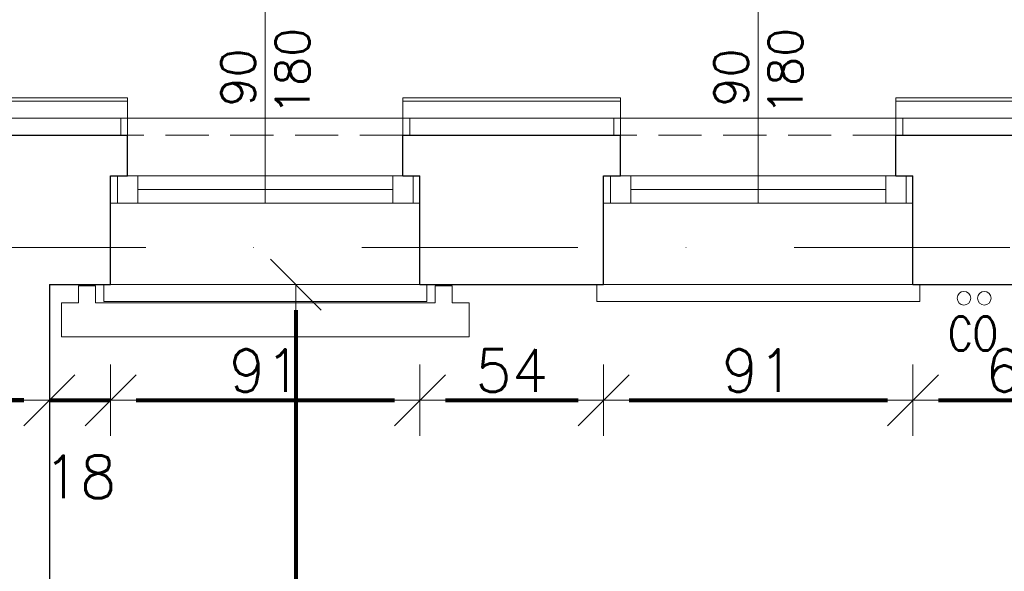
# Model space of a CAD drawing. Header units: metres. Extents: x 7408630 to 15602436, y 5561464 to 13303678.
# Tile 111 of 123: x 7411960 to 7412250, y 5567199 to 5567361. Entities that reach past the tile are written whole.
import ezdxf
from ezdxf.enums import TextEntityAlignment as Align

# ---------------------------------------------------------------- set-up
doc = ezdxf.new("R2010")
doc.units = ezdxf.units.M
doc.header["$MEASUREMENT"] = 0
doc.linetypes.add('DASHDOT', pattern=[25.4, 12.7, -6.35, 0, -6.35])
doc.linetypes.add('HIDDEN', pattern=[9.525, 6.35, -3.175])
for name, color, linetype, lineweight in [('!! 0_ Istn-okna', 6, 'Continuous', 13), ('!! 0_ Istn-sciany', 3, 'Continuous', 30), ('!! 0_ Istn-widok', 1, 'Continuous', 15), ('!! 0_Istn-armatura', 6, 'Continuous', 9), ('!! 0_Istn-cienka', 4, 'Continuous', 9), ('!! 0_Opis_okna', 8, 'Continuous', 15), ('!! 0_Opis_pom', 9, 'Continuous', 13), ('!! 0_Osie', 1, 'DASHDOT', 13), ('!! 1_ tynk zewn  - nowy', 21, 'Continuous', 20), ('!! 1_OPIS POM NOWE', 140, 'Continuous', 5), ('!! 2_ remont Ocieplenie', 4, 'ZIGZAG', 5), ('!! wymiary osi', 250, 'Continuous', 5), ('0-osie-liniA', 14, 'DASHDOT', 5), ('Granica', 112, 'Continuous', 80)]:
    doc.layers.add(name, color=color, linetype=linetype, lineweight=lineweight)
doc.layers.add('!! 0_Istn-grzejniki', color=7, linetype='Continuous', lineweight=0, plot=False)
doc.layers.add('Powierzchnia', color=140, linetype='Continuous', lineweight=5, plot=False)
doc.styles.add('50', font='ROMANS.shx', dxfattribs={"width": 0.8, "oblique": 10, "height": 10})
doc.styles.add('ARCHETYP', font='romans.shx', dxfattribs={"height": 15})
doc.styles.add('ARIAL', font='tahoma.ttf')
doc.styles.add('TXT', font='simplex.shx')
doc.linetypes.add('ZIGZAG', pattern='A,0.00254,-5.08,[131,ltypeshp.shx,S=5.08,R=0,X=-5.08,Y=0],-10.16,[131,ltypeshp.shx,S=5.08,R=180,X=5.08,Y=0],-5.08', length=20.32254)
doc.dimstyles.new('DIM50', dxfattribs={"dimscale": 5, "dimtxt": 2, "dimasz": 1, "dimexe": 0, "dimexo": 0, "dimgap": 0.5, "dimtad": 1, "dimdec": 4, "dimrnd": 0.5, "dimdsep": 46, "dimtxsty": 'TXT', "dimblk": 'TICK1', "dimblk1": 'TICK1', "dimblk2": 'TICK1', "dimsah": 1, "dimcen": 0, "dimse1": 1, "dimse2": 1, "dimclrd": 1, "dimclre": 7, "dimclrt": 9, "dimadec": 0, "dimazin": 0, "dimtfac": 1, "dimtdec": 4, "dimtmove": 2, "dimatfit": 3, "dimldrblk": 'TICK1', "dimfxl": 1, "dimtolj": 1, "dimarcsym": 0})

# ---------------------------------------------------------------- blocks, each defined once
blk = doc.blocks.new('BLOK OSI')
at = {"layer": '0-osie-liniA', "ltscale": 5}
blk.add_lwpolyline([(48639.33021, -194402.0883), (55424.2848, -194402.0883)], dxfattribs=at)
blk = doc.blocks.new('1_ok-opis')
blk.add_line((0, 111.61), (0, 50))
blk.add_circle((0, 128.61), 17)
at = {"style": '50', "oblique": 10, "width": 0.8}
for tag, rotation, p in [('NR', 90, (0, 128.61)), ('NR', 270, (0, 128.61)), ('SZEROKOŚĆ', 90, (-8, 78.29)), ('SZEROKOŚĆ', 270, (8, 78.29)), ('WYSOKOŚĆ', 270, (-8, 78.29)), ('WYSOKOŚĆ', 90, (8, 78.29))]:
    blk.add_attdef(tag, text='', height=10, rotation=rotation, dxfattribs=at).set_placement(p, align=Align.MIDDLE)
blk = doc.blocks.new('TICK1')
at = {"color": 0}
for p, q in [((0, -1.4), (0, 1.4)), ((0, 0), (-1, 0))]:
    blk.add_line(p, q, dxfattribs=at)
at = {"color": 2}
blk.add_line((-1, -1), (1, 1), dxfattribs=at)
blk = doc.blocks.new('*D534')
at = {"layer": '!! wymiary osi', "color": 1, "lineweight": -2, "transparency": 16777216}
blk.add_line((72551.92, -194385.62), (72635.92, -194385.62), dxfattribs=at)
at = {"layer": 'DEFPOINTS', "color": 0, "transparency": 16777216}
for p in [(72544.42, -194351.59), (72643.42, -194351.59), (72643.42, -194385.62)]:
    blk.add_point(p, dxfattribs=at)
at = {"layer": '!! wymiary osi', "color": 1, "lineweight": -2, "transparency": 16777216, "xscale": 7.5, "yscale": 7.5, "zscale": 7.5, "rotation": 180}
blk.add_blockref('TICK1', (72544.42, -194385.62), dxfattribs=at)
at = {"layer": '!! wymiary osi', "color": 1, "lineweight": -2, "transparency": 16777216, "xscale": 7.5, "yscale": 7.5, "zscale": 7.5}
blk.add_blockref('TICK1', (72643.42, -194385.62), dxfattribs=at)
at = {"layer": '!! wymiary osi', "color": 9, "transparency": 16777216, "insert": (72593.92, -194376.87), "char_height": 12.5, "attachment_point": 5, "style": 'TXT'}
blk.add_mtext('\\A1;99', dxfattribs=at)
blk = doc.blocks.new('*D535')
at = {"layer": '!! wymiary osi', "color": 1, "lineweight": -2, "transparency": 16777216}
for p, q in [((72635.92, -194385.62), (72628.42, -194385.62)), ((72643.42, -194385.62), (72661.42, -194385.62)), ((72668.92, -194385.62), (72676.42, -194385.62))]:
    blk.add_line(p, q, dxfattribs=at)
at = {"layer": 'DEFPOINTS', "color": 0, "transparency": 16777216}
for p in [(72643.42, -194351.59), (72661.42, -194351.59), (72661.42, -194385.62)]:
    blk.add_point(p, dxfattribs=at)
at = {"layer": '!! wymiary osi', "color": 1, "lineweight": -2, "transparency": 16777216, "xscale": 7.5, "yscale": 7.5, "zscale": 7.5}
blk.add_blockref('TICK1', (72643.42, -194385.62), dxfattribs=at)
at = {"layer": '!! wymiary osi', "color": 1, "lineweight": -2, "transparency": 16777216, "xscale": 7.5, "yscale": 7.5, "zscale": 7.5, "rotation": 180}
blk.add_blockref('TICK1', (72661.42, -194385.62), dxfattribs=at)
at = {"layer": '!! wymiary osi', "color": 9, "transparency": 16777216, "insert": (72652.42, -194408.12), "char_height": 12.5, "attachment_point": 5, "style": 'TXT'}
blk.add_mtext('\\A1;18', dxfattribs=at)
blk = doc.blocks.new('*D536')
at = {"layer": '!! wymiary osi', "color": 1, "lineweight": -2, "transparency": 16777216}
blk.add_line((72668.92, -194385.62), (72744.92, -194385.62), dxfattribs=at)
at = {"layer": 'DEFPOINTS', "color": 0, "transparency": 16777216}
for p in [(72661.42, -194351.59), (72752.42, -194351.59), (72752.42, -194385.62)]:
    blk.add_point(p, dxfattribs=at)
at = {"layer": '!! wymiary osi', "color": 1, "lineweight": -2, "transparency": 16777216, "xscale": 7.5, "yscale": 7.5, "zscale": 7.5, "rotation": 180}
blk.add_blockref('TICK1', (72661.42, -194385.62), dxfattribs=at)
at = {"layer": '!! wymiary osi', "color": 1, "lineweight": -2, "transparency": 16777216, "xscale": 7.5, "yscale": 7.5, "zscale": 7.5}
blk.add_blockref('TICK1', (72752.42, -194385.62), dxfattribs=at)
at = {"layer": '!! wymiary osi', "color": 9, "transparency": 16777216, "insert": (72706.92, -194376.87), "char_height": 12.5, "attachment_point": 5, "style": 'TXT'}
blk.add_mtext('\\A1;91', dxfattribs=at)
blk = doc.blocks.new('*D537')
at = {"layer": '!! wymiary osi', "color": 1, "lineweight": -2, "transparency": 16777216}
blk.add_line((72759.92, -194385.62), (72798.92, -194385.62), dxfattribs=at)
at = {"layer": 'DEFPOINTS', "color": 0, "transparency": 16777216}
for p in [(72752.42, -194351.59), (72806.42, -194351.59), (72806.42, -194385.62)]:
    blk.add_point(p, dxfattribs=at)
at = {"layer": '!! wymiary osi', "color": 1, "lineweight": -2, "transparency": 16777216, "xscale": 7.5, "yscale": 7.5, "zscale": 7.5, "rotation": 180}
blk.add_blockref('TICK1', (72752.42, -194385.62), dxfattribs=at)
at = {"layer": '!! wymiary osi', "color": 1, "lineweight": -2, "transparency": 16777216, "xscale": 7.5, "yscale": 7.5, "zscale": 7.5}
blk.add_blockref('TICK1', (72806.42, -194385.62), dxfattribs=at)
at = {"layer": '!! wymiary osi', "color": 9, "transparency": 16777216, "insert": (72779.42, -194376.87), "char_height": 12.5, "attachment_point": 5, "style": 'TXT'}
blk.add_mtext('\\A1;54', dxfattribs=at)
blk = doc.blocks.new('*D538')
at = {"layer": '!! wymiary osi', "color": 1, "lineweight": -2, "transparency": 16777216}
blk.add_line((72813.92, -194385.62), (72889.92, -194385.62), dxfattribs=at)
at = {"layer": 'DEFPOINTS', "color": 0, "transparency": 16777216}
for p in [(72806.42, -194351.59), (72897.42, -194351.59), (72897.42, -194385.62)]:
    blk.add_point(p, dxfattribs=at)
at = {"layer": '!! wymiary osi', "color": 1, "lineweight": -2, "transparency": 16777216, "xscale": 7.5, "yscale": 7.5, "zscale": 7.5, "rotation": 180}
blk.add_blockref('TICK1', (72806.42, -194385.62), dxfattribs=at)
at = {"layer": '!! wymiary osi', "color": 1, "lineweight": -2, "transparency": 16777216, "xscale": 7.5, "yscale": 7.5, "zscale": 7.5}
blk.add_blockref('TICK1', (72897.42, -194385.62), dxfattribs=at)
at = {"layer": '!! wymiary osi', "color": 9, "transparency": 16777216, "insert": (72851.92, -194376.87), "char_height": 12.5, "attachment_point": 5, "style": 'TXT'}
blk.add_mtext('\\A1;91', dxfattribs=at)
blk = doc.blocks.new('*D539')
at = {"layer": '!! wymiary osi', "color": 1, "lineweight": -2, "transparency": 16777216}
blk.add_line((72904.92, -194385.62), (72953.92, -194385.62), dxfattribs=at)
at = {"layer": 'DEFPOINTS', "color": 0, "transparency": 16777216}
for p in [(72897.42, -194351.59), (72961.42, -194351.59), (72961.42, -194385.62)]:
    blk.add_point(p, dxfattribs=at)
at = {"layer": '!! wymiary osi', "color": 1, "lineweight": -2, "transparency": 16777216, "xscale": 7.5, "yscale": 7.5, "zscale": 7.5, "rotation": 180}
blk.add_blockref('TICK1', (72897.42, -194385.62), dxfattribs=at)
at = {"layer": '!! wymiary osi', "color": 1, "lineweight": -2, "transparency": 16777216, "xscale": 7.5, "yscale": 7.5, "zscale": 7.5}
blk.add_blockref('TICK1', (72961.42, -194385.62), dxfattribs=at)
at = {"layer": '!! wymiary osi', "color": 9, "transparency": 16777216, "insert": (72929.42, -194376.87), "char_height": 12.5, "attachment_point": 5, "style": 'TXT'}
blk.add_mtext('\\A1;64', dxfattribs=at)
blk = doc.blocks.new('*D574')
at = {"layer": '!! wymiary osi', "color": 1, "lineweight": -2, "transparency": 16777216}
blk.add_line((72551.92, -193783.29), (72635.92, -193783.29), dxfattribs=at)
at = {"layer": 'DEFPOINTS', "color": 0, "transparency": 16777216}
for p in [(72643.42, -193783.29), (72544.42, -194351.59), (72643.42, -194351.59)]:
    blk.add_point(p, dxfattribs=at)
at = {"layer": '!! wymiary osi', "color": 1, "lineweight": -2, "transparency": 16777216, "xscale": 7.5, "yscale": 7.5, "zscale": 7.5, "rotation": 180}
blk.add_blockref('TICK1', (72544.42, -193783.29), dxfattribs=at)
at = {"layer": '!! wymiary osi', "color": 1, "lineweight": -2, "transparency": 16777216, "xscale": 7.5, "yscale": 7.5, "zscale": 7.5}
blk.add_blockref('TICK1', (72643.42, -193783.29), dxfattribs=at)
at = {"layer": '!! wymiary osi', "color": 9, "transparency": 16777216, "insert": (72593.92, -193774.54), "char_height": 12.5, "attachment_point": 5, "style": 'TXT'}
blk.add_mtext('\\A1;99', dxfattribs=at)
blk = doc.blocks.new('*D575')
at = {"layer": '!! wymiary osi', "color": 1, "lineweight": -2, "transparency": 16777216}
blk.add_line((72650.92, -193783.29), (72937.92, -193783.29), dxfattribs=at)
at = {"layer": 'DEFPOINTS', "color": 0, "transparency": 16777216}
for p in [(72945.42, -193783.29), (72643.42, -194351.59), (72945.42, -194351.59)]:
    blk.add_point(p, dxfattribs=at)
at = {"layer": '!! wymiary osi', "color": 1, "lineweight": -2, "transparency": 16777216, "xscale": 7.5, "yscale": 7.5, "zscale": 7.5, "rotation": 180}
blk.add_blockref('TICK1', (72643.42, -193783.29), dxfattribs=at)
at = {"layer": '!! wymiary osi', "color": 1, "lineweight": -2, "transparency": 16777216, "xscale": 7.5, "yscale": 7.5, "zscale": 7.5}
blk.add_blockref('TICK1', (72945.42, -193783.29), dxfattribs=at)
at = {"layer": '!! wymiary osi', "color": 9, "transparency": 16777216, "insert": (72794.42, -193774.54), "char_height": 12.5, "attachment_point": 5, "style": 'TXT'}
blk.add_mtext('\\A1;302', dxfattribs=at)
blk = doc.blocks.new('*D596')
at = {"layer": '!! wymiary osi', "color": 1, "lineweight": -2, "transparency": 16777216}
blk.add_line((72715.9, -194359.09), (72715.9, -194632.09), dxfattribs=at)
at = {"layer": 'DEFPOINTS', "color": 0, "transparency": 16777216}
for p in [(72662.76, -194351.59), (72662.76, -194639.59), (72715.9, -194639.59)]:
    blk.add_point(p, dxfattribs=at)
at = {"layer": '!! wymiary osi', "color": 1, "lineweight": -2, "transparency": 16777216, "xscale": 7.5, "yscale": 7.5, "zscale": 7.5}
for p, rotation in [((72715.9, -194351.59), 90), ((72715.9, -194639.59), 270)]:
    blk.add_blockref('TICK1', p, dxfattribs=dict(at, rotation=rotation))
at = {"layer": '!! wymiary osi', "color": 9, "transparency": 16777216, "insert": (72707.15, -194495.59), "char_height": 12.5, "attachment_point": 5, "rotation": 90, "style": 'TXT'}
blk.add_mtext('\\A1;288', dxfattribs=at)
blk = doc.blocks.new('A$C9c944097')
at = {"layer": '!! 0_ Istn-okna'}
for points in [[(1284.5, 58.52787), (1375.5, 58.52787)], [(1429.5, 58.52787), (1520.5, 58.52787)], [(1292.5, 54.52787), (1367.5, 54.52787)], [(1437.5, 54.52787), (1512.5, 54.52787)], [(1284.5, 50.52787), (1375.5, 50.52787)], [(1429.5, 50.52787), (1520.5, 50.52787)]]:
    blk.add_lwpolyline(points, dxfattribs=at)
for points in [[(1286.5, 58.52787), (1292.5, 58.52787), (1292.5, 50.52787), (1286.5, 50.52787)], [(1367.5, 58.52787), (1373.5, 58.52787), (1373.5, 50.52787), (1367.5, 50.52787)], [(1431.5, 58.52787), (1437.5, 58.52787), (1437.5, 50.52787), (1431.5, 50.52787)], [(1512.5, 58.52787), (1518.5, 58.52787), (1518.5, 50.52787), (1512.5, 50.52787)]]:
    blk.add_lwpolyline(points, close=True, dxfattribs=at)
at = {"layer": '!! 0_ Istn-sciany'}
for points in [[(1222.5, 70.52787), (1289.5, 70.52787)], [(1289.5, 58.52787), (1289.5, 70.52787)], [(1370.5, 70.52787), (1434.5, 70.52787)], [(1370.5, 58.52787), (1370.5, 70.52787)], [(1434.5, 58.52787), (1434.5, 70.52787)], [(1515.5, 70.52787), (1589.5, 70.52787)], [(1515.5, 58.52787), (1515.5, 70.52787)], [(1284.5, 58.52787), (1289.5, 58.52787)], [(1284.5, 26.52787), (1284.5, 58.52787)], [(1370.5, 58.52787), (1375.5, 58.52787)], [(1375.5, 26.52787), (1375.5, 58.52787)], [(1429.5, 58.52787), (1434.5, 58.52787)], [(1429.5, 26.52787), (1429.5, 58.52787)], [(1515.5, 58.52787), (1520.5, 58.52787)], [(1520.5, 26.52787), (1520.5, 58.52787)], [(1266.5, 26.52787), (1284.5, 26.52787)], [(1266.5, 26.52787), (1266.5, -261.47213)], [(1375.5, 26.52787), (1429.5, 26.52787)], [(1520.5, 26.52787), (1568.5, 26.52787)]]:
    blk.add_lwpolyline(points, dxfattribs=at)
at = {"layer": '!! 0_ Istn-widok'}
for points in [[(1372.5, 75.52787), (1287.5, 75.52787)], [(1287.5, 70.52787), (1287.5, 75.52787)], [(1372.5, 70.52787), (1372.5, 75.52787)], [(1517.5, 75.52787), (1432.5, 75.52787)], [(1432.5, 70.52787), (1432.5, 75.52787)], [(1517.5, 70.52787), (1517.5, 75.52787)], [(1282.5, 26.52787), (1282.5, 21.52787)], [(1377.5, 26.52787), (1377.5, 21.52787)], [(1427.5, 26.52787), (1427.5, 21.52787)], [(1522.5, 26.52787), (1522.5, 21.52787)], [(1282.5, 21.52787), (1377.5, 21.52787)], [(1427.5, 21.52787), (1522.5, 21.52787)]]:
    blk.add_lwpolyline(points, dxfattribs=at)
at = {"layer": '!! 0_Istn-armatura'}
for centre in [(1535.5, 22.52787), (1541.5, 22.52787)]:
    blk.add_circle(centre, 2, dxfattribs=at)
at = {"layer": '!! 0_Istn-cienka', "linetype": 'HIDDEN', "ltscale": 2}
for points in [[(1370.5, 70.52787), (1289.5, 70.52787)], [(1515.5, 70.52787), (1434.5, 70.52787)], [(1284.5, 26.52787), (1375.5, 26.52787)], [(1429.5, 26.52787), (1520.5, 26.52787)]]:
    blk.add_lwpolyline(points, dxfattribs=at)
at = {"layer": '!! 0_Istn-grzejniki'}
blk.add_lwpolyline([(1385, 26.16489), (1385, 21.16489), (1390, 21.16489), (1390, 11.16489), (1270, 11.16489), (1270, 21.16489), (1275, 21.16489), (1275, 26.16489), (1280, 26.16489), (1280, 21.16489), (1380, 21.16489), (1380, 26.16489)], close=True, dxfattribs=at)
at = {"layer": '!! 1_ tynk zewn  - nowy'}
for points in [[(1143.5, 81.52787), (1289.5, 81.52787)], [(1289.5, 81.52787), (1289.5, 70.52787)], [(1370.5, 81.52787), (1434.5, 81.52787)], [(1370.5, 81.52787), (1370.5, 70.52787)], [(1434.5, 81.52787), (1434.5, 70.52787)], [(1515.5, 81.52787), (1589.5, 81.52787)], [(1515.5, 81.52787), (1515.5, 70.52787)], [(1143.5, 80.52787), (1289.5, 80.52787)], [(1370.5, 80.52787), (1434.5, 80.52787)], [(1515.5, 80.52787), (1589.5, 80.52787)]]:
    blk.add_lwpolyline(points, dxfattribs=at)
at = {"layer": '!! 2_ remont Ocieplenie', "linetype": 'ZIGZAG', "ltscale": 0.75}
for points in [[(1143.5, 75.52787), (1289.5, 75.52787)], [(1370.5, 75.52787), (1434.5, 75.52787)], [(1515.5, 75.52787), (1589.5, 75.52787)]]:
    blk.add_lwpolyline(points, dxfattribs=at)
at = {"layer": 'Powierzchnia'}
blk.add_lwpolyline([(1266.5, -261.47213), (1568.5, -261.47213), (1568.5, 26.52787), (1266.5, 26.52787)], close=True, dxfattribs=at)
at = {"layer": '!! 0_Opis_okna'}
ref = blk.add_blockref('1_ok-opis', (1330, 0.52787), dxfattribs=at)
ref.add_attrib('WYSOKOŚĆ', '180', dxfattribs={"layer": '0', "height": 10, "rotation": 90, "style": 'ARCHETYP'}).set_placement((1338, 89.24828), align=Align.MIDDLE)
ref.add_attrib('SZEROKOŚĆ', '90', dxfattribs={"layer": '0', "height": 10, "rotation": 90, "style": 'ARCHETYP'}).set_placement((1322, 87.47483), align=Align.MIDDLE)
ref.add_attrib('NR', 'O2,2', dxfattribs={"layer": '0', "height": 12, "rotation": 90, "style": 'ARCHETYP'}).set_placement((1330, 137.42932), align=Align.MIDDLE)
ref = blk.add_blockref('1_ok-opis', (1475, 0.52787), dxfattribs=at)
ref.add_attrib('WYSOKOŚĆ', '180', dxfattribs={"layer": '0', "height": 10, "rotation": 90, "style": 'ARCHETYP'}).set_placement((1483, 89.24828), align=Align.MIDDLE)
ref.add_attrib('SZEROKOŚĆ', '90', dxfattribs={"layer": '0', "height": 10, "rotation": 90, "style": 'ARCHETYP'}).set_placement((1467, 87.47483), align=Align.MIDDLE)
ref.add_attrib('NR', 'O2,2', dxfattribs={"layer": '0', "height": 12, "rotation": 90, "style": 'ARCHETYP'}).set_placement((1475, 137.42932), align=Align.MIDDLE)
at = {"layer": '!! 0_Osie'}
blk.add_blockref('BLOK OSI', (-48933.21142, 194439.57635), dxfattribs=at)
at = {"layer": '!! 0_Istn-armatura', "style": 'ARCHETYP', "width": 0.8}
blk.add_text('CO', height=10, rotation=0, dxfattribs=at).set_placement((1530.82499, 7.10786))
at = {"layer": '!! 0_Opis_pom', "ltscale": 0.7, "style": 'ARIAL'}
for tag, p in [('B2,14', (2497.12282, -23.97252)), ('B2,12', (1965.56932, -35.77631)), ('B2,11', (1692.08817, -60.77765)), ('B2,16', (3818.15438, -63.71828)), ('B2,19.1', (5324.74708, -87.92078)), ('B2,17', (4129.82322, -93.25972)), ('B2,15', (3189.46558, -109.69496)), ('B2,10', (1351.71035, -111.25665)), ('B2,13', (2272.99389, -121.89624)), ('A2,5', (1075.52681, -127.78965)), ('B2,18', (4545.51277, -234.12017)), ('B2,19', (5775.76711, -239.42159)), ('A2,4', (318.83322, -329.3265)), ('A2.1', (994.53557, -353.44633)), ('B2.7', (3171.3557, -458.01164)), ('B2.2', (3599.26223, -690.3637)), ('A2.2', (994.53557, -692.67095)), ('B2,21', (4593.23787, -912.69388)), ('A2.3', (455.44717, -940.66614)), ('B2,9', (1798.58924, -939.09545)), ('B2,4', (3116.67143, -940.65712)), ('B2,3', (3297.35823, -941.16418)), ('B2,8', (2517.28573, -960.07338)), ('B2,20', (5834.09772, -965.70749)), ('B2.1', (3927.81794, -970.24709)), ('B2,5', (3309.56672, -1129.12418)), ('B2,6', (3122.36837, -1171.43557)), ('C2,2', (3435.86614, -1487.77973)), ('C2,1', (3957.73656, -2408.10352)), ('C2,3', (3457.72791, -2555.15039)), ('D1,1', (2554.19917, -3205.91504)), ('C2,4', (3866.78124, -3285.77383)), ('D1,4', (1780.27581, -3366.18103)), ('D1,6', (1380.86316, -3373.10994)), ('D1,3', (2098.36626, -3546.18257)), ('C2,5', (3178.15957, -3610.67242)), ('D1,5', (1914.6928, -3621.18339)), ('D1,2', (2201.15492, -3794.18451)), ('D1,7', (477.95048, -4408.76849)), ('D1,8', (338.43039, -4834.32895))]:
    blk.add_attdef(tag, text='', height=11.968, dxfattribs=at).set_placement(p, align=Align.MIDDLE_CENTER)
at = {"layer": '!! 1_OPIS POM NOWE', "style": 'ARIAL'}
for tag, p in [('C2.5B', (3593.7377, -3168.5911)), ('C2,5C', (3526.78796, -3281.02046)), ('C2.4', (3997.15534, -3347.99835)), ('E2,2', (2945.33506, -3413.31629)), ('C2,5A', (3566.4961, -3615.37865)), ('E2.9', (3984.52714, -3783.77287)), ('E2.7', (4645.53364, -3784.14655)), ('D1,2', (2903.25587, -3794.18451)), ('E2.2', (3405.83089, -4049.74196)), ('E2.8', (4380.36687, -4058.97571)), ('E2.6', (5154.87983, -4066.29138)), ('E2.1', (4427.07303, -4318.94156)), ('E2,3', (3401.59976, -4465.83792)), ('E2.4', (3758.95342, -4705.0924)), ('E2.5', (5238.11734, -4786.79525))]:
    blk.add_attdef(tag, text='', height=11.968, dxfattribs=at).set_placement(p, align=Align.MIDDLE_CENTER)
at = {"layer": '!! wymiary osi'}
for base, p1, p2, picture, middle in [((1266.5, 594.829), (1167.5, 26.52787), (1266.5, 26.52787), '*D574', (1217, 603.579)), ((1568.5, 594.829), (1266.5, 26.52787), (1568.5, 26.52787), '*D575', (1417.5, 603.579)), ((1266.5, -7.5), (1167.5, 26.52787), (1266.5, 26.52787), '*D534', (1217, 1.25)), ((1284.5, -7.5), (1266.5, 26.52787), (1284.5, 26.52787), '*D535', (1275.5, -30)), ((1375.5, -7.5), (1284.5, 26.52787), (1375.5, 26.52787), '*D536', (1330, 1.25)), ((1429.5, -7.5), (1375.5, 26.52787), (1429.5, 26.52787), '*D537', (1402.5, 1.25)), ((1520.5, -7.5), (1429.5, 26.52787), (1520.5, 26.52787), '*D538', (1475, 1.25)), ((1584.5, -7.5), (1520.5, 26.52787), (1584.5, 26.52787), '*D539', (1552.5, 1.25))]:
    dim = blk.add_linear_dim(base=base, p1=p1, p2=p2, dimstyle='DIM50', dxfattribs=at)
    dim.commit()
    dim.dimension.update_dxf_attribs({"geometry": picture, "text_midpoint": middle, "insert": (-71376.92327, 194378.11618)})
dim = blk.add_linear_dim(base=(1338.97552, -261.47213), p1=(1285.83966, 26.52787), p2=(1285.83966, -261.47213), angle=90, dimstyle='DIM50', dxfattribs=at)
dim.commit()
dim.dimension.update_dxf_attribs({"geometry": '*D596', "text_midpoint": (1330.22552, -117.47213), "insert": (-71376.92327, 194378.11618)})

msp = doc.modelspace()

# ---------------------------------------------------------------- block references
at = {"layer": 'Granica'}
msp.add_blockref('A$C9c944097', (7410702.59401, 5567256.9858), dxfattribs=at)

doc.saveas('drawing.dxf')
